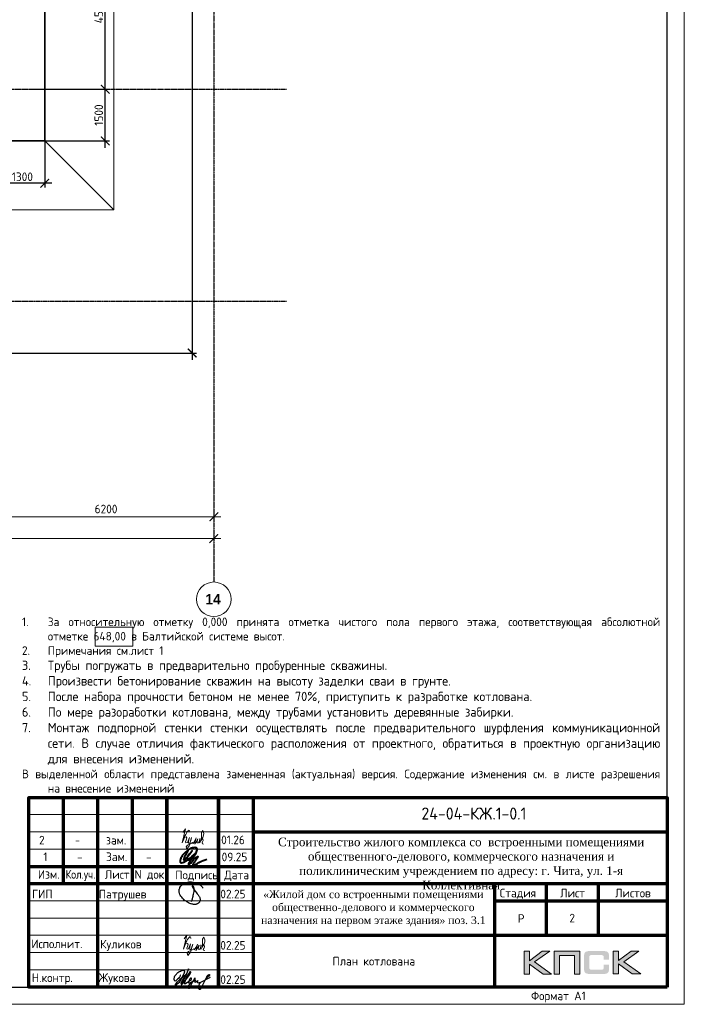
# Model space of a CAD drawing. Header units: millimetres. Extents: x -93479 to 1057970, y -66333 to 172656.
# Tile 11 of 145: x 97238 to 116503, y 1370 to 29920. Entities that reach past the tile are written whole.
import ezdxf
from ezdxf.enums import TextEntityAlignment as Align

# ---------------------------------------------------------------- set-up
doc = ezdxf.new("R2010")
doc.units = ezdxf.units.MM
doc.linetypes.add('______5', pattern=[1100, 800, -100, 100, -100])
doc.linetypes.add('осевая', pattern=[50.8, 31.75, -6.35, 6.35, -6.35])
for name, color, linetype, lineweight in [('Каркасы ригель', 3, 'Continuous', 0), ('Оси', 40, '______5', 18), ('Основная', 7, 'Continuous', 40), ('РАЗМЕРЫ', 7, 'Continuous', 9), ('Рамка', 7, 'Continuous', 70), ('СПДС_РАЗМЕРЫ', 152, 'Continuous', 25), ('Текст', 7, 'Continuous', 25), ('ТОНКИЕ', 7, 'Continuous', 9)]:
    doc.layers.add(name, color=color, linetype=linetype, lineweight=lineweight)
doc.layers.add('Рамка печать', color=7, linetype='Continuous')
doc.layers.add('ТОЛСТЫЕ_ОСНОВНЫЕ', color=6, linetype='Continuous')
doc.styles.add('GOST-2.304_Type-B', font='GOST_Common.ttf')
doc.styles.add('MtXpl_Century Gothic', font='GOTHICB.TTF', dxfattribs={"height": 0.2})
doc.styles.add('style1', font='GOST_Common.ttf', dxfattribs={"height": 500})
doc.styles.add('ГОСТ', font='GOST_Common.ttf')
doc.linetypes.add('084-a Откосы неукрепленные', pattern='A,0.9,[11,Russia-GOST_Topo.shx,S=0.1,R=180,X=0,Y=0],1,[12,Russia-GOST_Topo.shx,S=0.1,R=180,X=0,Y=0],0.1', length=2)
doc.dimstyles.new('СПДС', dxfattribs={"dimscale": 100, "dimtxt": 2.5, "dimasz": 2.5, "dimexe": 1.25, "dimexo": 0, "dimtad": 1, "dimdec": 0, "dimtxsty": 'GOST-2.304_Type-B', "dimblk": 'ARCHTICK', "dimcen": 2.5, "dimdle": 2, "dimadec": 0, "dimazin": 2, "dimtfac": 0.75, "dimtdec": 0, "dimtmove": 1, "dimatfit": 3, "dimfxl": 1, "dimtolj": 1, "dimarcsym": 1})

# ---------------------------------------------------------------- blocks, each defined once
blk = doc.blocks.new('_ArchTick')
at = {"color": 0, "linetype": 'ByBlock', "const_width": 0.15}
blk.add_lwpolyline([(-0.5, -0.5), (0.5, 0.5)], dxfattribs=at)
blk = doc.blocks.new('*D1514')
at = {"layer": 'DEFPOINTS', "color": 0, "ltscale": 100, "transparency": 16777216}
for p in [(97512, 27905), (99718, 27905), (97512, 26405)]:
    blk.add_point(p, dxfattribs=at)
at = {"layer": 'РАЗМЕРЫ', "color": 0, "lineweight": -2, "transparency": 16777216}
for p, q in [((99718, 26205), (99718, 28105)), ((97512, 27905), (99843, 27905)), ((97512, 26405), (99843, 26405))]:
    blk.add_line(p, q, dxfattribs=at)
at = {"layer": 'РАЗМЕРЫ', "color": 0, "lineweight": -2, "ltscale": 100, "transparency": 16777216, "xscale": 250, "yscale": 250, "zscale": 250}
for p, rotation in [((99718, 27905), 90), ((99718, 26405), 270)]:
    blk.add_blockref('_ArchTick', p, dxfattribs=dict(at, rotation=rotation))
at = {"layer": 'РАЗМЕРЫ', "color": 0, "ltscale": 100, "transparency": 16777216, "insert": (99531, 27155), "char_height": 250, "attachment_point": 5, "rotation": 90, "style": 'GOST-2.304_Type-B'}
blk.add_mtext('\\A1;1500', dxfattribs=at)
blk = doc.blocks.new('*D1515')
at = {"layer": 'DEFPOINTS', "color": 0, "ltscale": 100, "transparency": 16777216}
for p in [(96666, 26589), (97966, 26589), (96666, 25178)]:
    blk.add_point(p, dxfattribs=at)
at = {"layer": 'РАЗМЕРЫ', "color": 0, "lineweight": -2, "transparency": 16777216}
for p, q in [((96666, 26589), (96666, 25053)), ((97966, 26589), (97966, 25053)), ((98166, 25178), (96466, 25178))]:
    blk.add_line(p, q, dxfattribs=at)
at = {"layer": 'РАЗМЕРЫ', "color": 0, "lineweight": -2, "ltscale": 100, "transparency": 16777216, "xscale": 250, "yscale": 250, "zscale": 250, "rotation": 180}
blk.add_blockref('_ArchTick', (96666, 25178), dxfattribs=at)
at = {"layer": 'РАЗМЕРЫ', "color": 0, "lineweight": -2, "ltscale": 100, "transparency": 16777216, "xscale": 250, "yscale": 250, "zscale": 250}
blk.add_blockref('_ArchTick', (97966, 25178), dxfattribs=at)
at = {"layer": 'РАЗМЕРЫ', "color": 0, "ltscale": 100, "transparency": 16777216, "insert": (97316, 25366), "char_height": 250, "attachment_point": 5, "style": 'GOST-2.304_Type-B'}
blk.add_mtext('\\A1;1300', dxfattribs=at)
blk = doc.blocks.new('*D1517')
at = {"layer": 'DEFPOINTS', "color": 0, "ltscale": 100, "transparency": 16777216}
for p in [(98762, 32405), (99718, 32405), (99168, 27905)]:
    blk.add_point(p, dxfattribs=at)
at = {"layer": 'РАЗМЕРЫ', "color": 0, "lineweight": -2, "transparency": 16777216}
for p, q in [((99718, 27705), (99718, 32605)), ((98762, 32405), (99843, 32405)), ((99168, 27905), (99843, 27905))]:
    blk.add_line(p, q, dxfattribs=at)
at = {"layer": 'РАЗМЕРЫ', "color": 0, "lineweight": -2, "ltscale": 100, "transparency": 16777216, "xscale": 250, "yscale": 250, "zscale": 250}
for p, rotation in [((99718, 32405), 90), ((99718, 27905), 270)]:
    blk.add_blockref('_ArchTick', p, dxfattribs=dict(at, rotation=rotation))
at = {"layer": 'РАЗМЕРЫ', "color": 0, "ltscale": 100, "transparency": 16777216, "insert": (99531, 30155), "char_height": 250, "attachment_point": 5, "rotation": 90, "style": 'GOST-2.304_Type-B'}
blk.add_mtext('\\A1;4500', dxfattribs=at)
blk = doc.blocks.new('*U1953')
at = {"layer": 'ТОЛСТЫЕ_ОСНОВНЫЕ', "color": 7}
blk.add_lwpolyline([(20, 5), (836, 5), (836, 589), (20, 589)], close=True, dxfattribs=at)
at = {"layer": 'ТОНКИЕ', "color": 7}
blk.add_lwpolyline([(0, 0), (841, 0), (841, 594), (0, 594)], close=True, dxfattribs=at)
at = {"layer": 'Текст', "style": 'style1'}
blk.add_text('Формат А1', height=2.5, dxfattribs=at).set_placement((796.57, 1.2))
blk = doc.blocks.new('*T1533')
at = {"layer": 'Каркасы ригель', "color": 0, "linetype": 'ByBlock', "lineweight": -2}
for p, q in [((0, 0), (1500, 0)), ((0, -1000), (1500, -1000))]:
    blk.add_line(p, q, dxfattribs=at)
at = {"layer": 'Каркасы ригель', "color": 0, "linetype": 'ByBlock', "lineweight": 50}
for p, q in [((0, 0), (0, -1000)), ((1500, 0), (1500, -1000))]:
    blk.add_line(p, q, dxfattribs=at)
at = {"layer": 'Каркасы ригель', "color": 0, "linetype": 'Continuous', "lineweight": 0, "insert": (750, -500), "char_height": 250, "width": 1000, "attachment_point": 5, "style": 'ГОСТ'}
blk.add_mtext('2', dxfattribs=at)
blk = doc.blocks.new('*D1986')
at = {"layer": 'DEFPOINTS', "color": 0, "ltscale": 100, "transparency": 16777216}
for p in [(44213, 73611), (101313, 73611), (101313, 73611)]:
    blk.add_point(p, dxfattribs=at)
at = {"layer": 'СПДС_РАЗМЕРЫ', "color": 0, "lineweight": -2, "transparency": 16777216}
for p, q in [((44213, 73611), (44213, 73736)), ((101313, 73611), (101313, 73736)), ((44013, 73611), (101513, 73611))]:
    blk.add_line(p, q, dxfattribs=at)
at = {"layer": 'СПДС_РАЗМЕРЫ', "color": 0, "lineweight": -2, "ltscale": 100, "transparency": 16777216, "xscale": 250, "yscale": 250, "zscale": 250, "rotation": 180}
blk.add_blockref('_ArchTick', (44213, 73611), dxfattribs=at)
at = {"layer": 'СПДС_РАЗМЕРЫ', "color": 0, "lineweight": -2, "ltscale": 100, "transparency": 16777216, "xscale": 250, "yscale": 250, "zscale": 250}
blk.add_blockref('_ArchTick', (101313, 73611), dxfattribs=at)
at = {"layer": 'СПДС_РАЗМЕРЫ', "color": 0, "ltscale": 100, "transparency": 16777216, "insert": (72731, 73837), "char_height": 250, "attachment_point": 5, "style": 'GOST-2.304_Type-B'}
blk.add_mtext('\\A1;57100', dxfattribs=at)
blk = doc.blocks.new('*D2009')
at = {"layer": 'DEFPOINTS', "color": 0, "ltscale": 100, "transparency": 16777216}
for p in [(95113, 74242), (101313, 74242), (101313, 74242)]:
    blk.add_point(p, dxfattribs=at)
at = {"layer": 'СПДС_РАЗМЕРЫ', "color": 0, "lineweight": -2, "transparency": 16777216}
for p, q in [((94913, 74242), (101513, 74242)), ((95113, 74242), (95113, 74367)), ((101313, 74242), (101313, 74367))]:
    blk.add_line(p, q, dxfattribs=at)
at = {"layer": 'СПДС_РАЗМЕРЫ', "color": 0, "lineweight": -2, "ltscale": 100, "transparency": 16777216, "xscale": 250, "yscale": 250, "zscale": 250, "rotation": 180}
blk.add_blockref('_ArchTick', (95113, 74242), dxfattribs=at)
at = {"layer": 'СПДС_РАЗМЕРЫ', "color": 0, "lineweight": -2, "ltscale": 100, "transparency": 16777216, "xscale": 250, "yscale": 250, "zscale": 250}
blk.add_blockref('_ArchTick', (101313, 74242), dxfattribs=at)
at = {"layer": 'СПДС_РАЗМЕРЫ', "color": 0, "ltscale": 100, "transparency": 16777216, "insert": (98188, 74468), "char_height": 250, "attachment_point": 5, "style": 'GOST-2.304_Type-B'}
blk.add_mtext('\\A1;6200', dxfattribs=at)
blk = doc.blocks.new('*D1536')
at = {"layer": 'DEFPOINTS', "color": 0, "ltscale": 100, "transparency": 16777216}
for p in [(100416, 53335), (79062, 20255), (102238, 20255)]:
    blk.add_point(p, dxfattribs=at)
at = {"layer": 'РАЗМЕРЫ', "color": 0, "lineweight": -2, "transparency": 16777216}
for p, q in [((102238, 53535), (102238, 20055)), ((100416, 53335), (102363, 53335)), ((79062, 20255), (102363, 20255))]:
    blk.add_line(p, q, dxfattribs=at)
at = {"layer": 'РАЗМЕРЫ', "color": 0, "lineweight": -2, "ltscale": 100, "transparency": 16777216, "xscale": 250, "yscale": 250, "zscale": 250}
for p, rotation in [((102238, 53335), 90), ((102238, 20255), 270)]:
    blk.add_blockref('_ArchTick', p, dxfattribs=dict(at, rotation=rotation))
at = {"layer": 'РАЗМЕРЫ', "color": 0, "ltscale": 100, "transparency": 16777216, "insert": (102050, 36795), "char_height": 250, "attachment_point": 5, "rotation": 90, "style": 'GOST-2.304_Type-B'}
blk.add_mtext('\\A1;33080', dxfattribs=at)
blk = doc.blocks.new('яяя')
at = {"lineweight": 30}
for points in [[(345424, 110432), (345425, 110410), (345424, 110397), (345417, 110379), (345406, 110350), (345390, 110319), (345357, 110275), (345310, 110221), (345265, 110176), (345198, 110110), (345161, 110077), (345133, 110066), (345116, 110066), (345102, 110075), (345090, 110091), (345082, 110115), (345074, 110146), (345066, 110182), (345064, 110206), (345067, 110234), (345077, 110278), (345095, 110320), (345114, 110361), (345134, 110395), (345159, 110428), (345195, 110469), (345228, 110506), (345284, 110560), (345331, 110595), (345379, 110625), (345435, 110648), (345486, 110670), (345532, 110686), (345573, 110696), (345605, 110698), (345621, 110695), (345635, 110687), (345648, 110671), (345656, 110649), (345659, 110625), (345659, 110583), (345656, 110553), (345647, 110523), (345635, 110489), (345387, 110033), (345349, 109985), (345311, 109948), (345247, 109889), (345209, 109858), (345192, 109844), (345180, 109837), (345157, 109833), (345150, 109835), (345140, 109842), (345135, 109856), (345138, 109881), (345148, 109892), (345183, 109930), (345267, 110024), (345343, 110105), (345455, 110213), (345617, 110343), (345775, 110456), (345811, 110526), (345838, 110607), (345890, 110740), (345902, 110771), (345698, 110295), (345672, 110226), (345626, 110132), (345572, 110032), (345518, 109953), (345481, 109918), (345497, 110001), (345567, 110147), (345655, 110301), (345760, 110442)], [(345481, 109918), (345476, 109896), (345475, 109874), (345485, 109861), (345506, 109866), (345539, 109891), (345632, 109983), (345968, 110450), (346022, 110527), (346029, 110560), (346027, 110579), (346026, 110590), (346010, 110605), (345993, 110609), (345975, 110601), (345962, 110584), (345954, 110562), (345857, 110421), (345783, 110292), (345741, 110183), (345701, 110079), (345665, 109985), (345660, 109952), (345666, 109929), (345669, 109915), (345682, 109910), (345702, 109914), (345735, 109941), (345846, 110007), (346065, 110160), (346075, 110193), (346070, 110217), (346066, 110236), (346052, 110241), (346030, 110241), (346007, 110228), (345978, 110203), (345960, 110164), (345892, 110010), (345895, 109986), (345904, 109966), (345925, 109964), (345969, 109968), (346045, 110000), (346218, 110114), (346261, 110154), (346280, 110184), (346282, 110210), (346278, 110225), (346263, 110229), (346241, 110222), (346220, 110198), (346162, 110049), (345989, 109904), (345932, 109849), (345906, 109805), (345891, 109739), (345890, 109690), (345899, 109652), (345924, 109647), (345956, 109655), (345980, 109674), (346058, 109838), (346158, 110046), (346261, 110098), (346314, 110120), (346292, 110079), (346269, 110036), (346261, 110008), (346267, 109998), (346293, 109998), (346363, 110039), (346445, 110095), (346421, 110068), (346414, 110040), (346407, 110011), (346416, 109990), (346466, 109972), (346509, 109977), (346574, 109984), (347172, 110293)], [(346586, 109971), (346543, 109917), (346509, 109873), (346489, 109825), (346475, 109767), (346472, 109710), (346478, 109675), (346485, 109641), (346501, 109621), (346517, 109602), (346542, 109589), (346568, 109592), (346605, 109620), (346680, 109731), (346736, 109842), (346865, 110115), (346962, 110290), (346969, 110318), (346979, 110360), (347013, 110403), (347056, 110434), (347091, 110450), (347109, 110450), (347121, 110434), (347115, 110405), (347072, 110355), (347012, 110307), (346924, 110222)]]:
    blk.add_lwpolyline(points, dxfattribs=at)
blk = doc.blocks.new('Из_буфера32210')
at = {"color": 7, "lineweight": 25}
blk.add_lwpolyline([(357, 84), (386, 160), (399, 213), (405, 239), (412, 268), (420, 299), (427, 339), (434, 380), (437, 414), (438, 442), (436, 466), (430, 489), (425, 504), (417, 519), (409, 531), (405, 535), (403, 536), (400, 539), (394, 541), (387, 543), (383, 542), (379, 539), (377, 534), (377, 528), (379, 523), (438, 428), (470, 382), (484, 365), (504, 341), (528, 310), (551, 280), (562, 264), (575, 247), (582, 235), (589, 220), (599, 198), (606, 184), (610, 167), (611, 155), (612, 143), (611, 127), (609, 116), (603, 96), (596, 82), (588, 69), (579, 56), (563, 43), (551, 34), (539, 25), (524, 16), (511, 10), (494, 5), (481, 3), (456, 0), (432, 1), (415, 3), (396, 6), (375, 11), (355, 19), (336, 24), (310, 31), (293, 39), (269, 53), (243, 69), (223, 80), (202, 93), (180, 109), (152, 128), (126, 152), (98, 182), (77, 211), (52, 241), (32, 266), (20, 293), (8, 329), (3, 348), (1, 373), (0, 393), (1, 417), (6, 440), (13, 454), (20, 476), (26, 497), (38, 517), (47, 529), (60, 548), (75, 563), (95, 581), (115, 593), (135, 606), (161, 618), (187, 628), (213, 638), (251, 647), (282, 653), (319, 655), (353, 655), (384, 652), (418, 648), (460, 641), (503, 628), (544, 611), (579, 594), (611, 573), (639, 545), (666, 515), (679, 496), (694, 471)], dxfattribs=at)
blk = doc.blocks.new('Из_буфера32301')
for p, q in [((42, 333), (101, 425)), ((101, 425), (119, 462)), ((119, 462), (146, 506)), ((146, 506), (173, 531)), ((173, 531), (195, 548)), ((195, 548), (217, 511)), ((217, 511), (215, 494))]:
    blk.add_line(p, q)
blk.add_lwpolyline([(20, 486), (94, 590), (0, 183), (42, 289), (62, 341), (111, 353), (136, 331), (114, 264), (94, 212), (104, 183), (148, 195), (208, 336), (198, 294), (180, 230), (180, 173), (222, 173), (247, 254), (267, 333), (200, 94), (128, 0), (111, 69), (148, 114), (235, 156), (299, 195), (311, 165), (361, 237), (403, 331), (366, 180), (361, 143), (452, 299), (422, 188), (422, 180), (469, 178), (499, 254), (504, 309), (494, 190), (506, 178), (558, 294), (600, 341), (618, 402), (623, 452), (593, 536), (556, 479), (556, 343), (546, 274), (531, 232), (573, 289), (598, 301), (608, 249), (590, 207), (576, 178), (581, 153), (615, 146)])
blk = doc.blocks.new('Из_буфера10157')
at = {"layer": 'Рамка печать', "lineweight": 20}
h = blk.add_hatch(color=256, dxfattribs=at)
h.paths.add_polyline_path([(15100, 1104), (14876, 1104), (14509, 828), (14509, 1104), (14354, 1104), (14354, 442), (14509, 442), (14509, 732), (14906, 442), (15154, 442), (14660, 792)])
h.paths.add_polyline_path([(15378, 979), (15817, 979), (15817, 442), (15971, 442), (15971, 1104), (15807, 1104), (15224, 1104), (15224, 947), (15224, 442), (15378, 442)])
h.paths.add_polyline_path([(17092, 1107), (16937, 1107), (16937, 444), (17092, 444), (17092, 736), (17489, 444), (17737, 444), (17243, 795), (17683, 1107), (17459, 1107), (17092, 831)])
blk.add_hatch(color=256, dxfattribs=at).paths.add_polyline_path([(16807, 1033), (16805, 1041), (16803, 1047), (16799, 1053), (16796, 1059), (16792, 1064), (16788, 1069), (16784, 1074), (16780, 1078), (16775, 1081), (16769, 1085), (16763, 1089), (16756, 1091), (16750, 1094), (16742, 1097), (16735, 1099), (16717, 1102), (16698, 1105), (16677, 1106), (16654, 1107), (16258, 1107), (16235, 1106), (16215, 1105), (16195, 1102), (16178, 1099), (16170, 1096), (16162, 1094), (16156, 1091), (16149, 1088), (16143, 1085), (16137, 1081), (16132, 1078), (16128, 1074), (16124, 1069), (16120, 1064), (16116, 1059), (16113, 1053), (16110, 1047), (16107, 1040), (16104, 1033), (16102, 1026), (16099, 1010), (16096, 992), (16094, 972), (16094, 950), (16094, 602), (16094, 580), (16096, 560), (16099, 542), (16102, 525), (16104, 518), (16107, 511), (16110, 504), (16113, 498), (16116, 493), (16120, 487), (16124, 482), (16128, 478), (16132, 474), (16138, 470), (16143, 467), (16149, 463), (16156, 460), (16163, 458), (16170, 455), (16178, 453), (16195, 449), (16215, 447), (16236, 445), (16258, 444), (16654, 444), (16677, 445), (16698, 446), (16717, 449), (16734, 452), (16742, 455), (16750, 457), (16756, 460), (16763, 463), (16769, 466), (16775, 470), (16780, 474), (16784, 478), (16788, 482), (16792, 487), (16796, 492), (16799, 498), (16803, 504), (16805, 510), (16807, 518), (16810, 525), (16814, 542), (16816, 559), (16818, 580), (16818, 602), (16818, 711), (16664, 711), (16664, 622), (16664, 616), (16663, 610), (16662, 604), (16660, 599), (16658, 594), (16656, 590), (16654, 586), (16650, 583), (16647, 579), (16643, 576), (16638, 574), (16633, 572), (16628, 571), (16622, 570), (16616, 570), (16610, 569), (16291, 569), (16286, 570), (16281, 570), (16277, 572), (16273, 574), (16269, 577), (16265, 580), (16262, 583), (16259, 587), (16256, 591), (16254, 595), (16252, 600), (16251, 605), (16249, 615), (16248, 624), (16248, 942), (16248, 948), (16249, 953), (16250, 958), (16252, 963), (16253, 967), (16255, 970), (16258, 974), (16260, 977), (16264, 980), (16267, 982), (16271, 984), (16275, 986), (16280, 987), (16285, 988), (16290, 989), (16296, 989), (16610, 989), (16616, 989), (16622, 988), (16628, 986), (16632, 985), (16637, 983), (16642, 981), (16646, 978), (16649, 975), (16653, 971), (16656, 967), (16658, 963), (16660, 958), (16662, 953), (16663, 948), (16664, 942), (16664, 935), (16664, 863), (16818, 863), (16818, 950), (16818, 972), (16816, 992), (16814, 1010), (16810, 1026)])
at = {"layer": 'Основная', "color": 7, "ltscale": 100}
blk.add_spline([(4615, 4023), (4546, 3896), (4489, 3774), (4489, 3746), (4524, 3764), (4621, 3869), (4733, 4017), (4652, 3913), (4590, 3818), (4597, 3757), (4657, 3762), (4735, 3828), (4827, 3937), (4878, 4041), (4871, 4089), (4787, 4105), (4713, 4094), (4583, 4009), (4466, 3900), (4408, 3802), (4387, 3730), (4388, 3683), (4429, 3665), (4497, 3688), (4685, 3814), (4839, 3941), (4683, 3730), (4628, 3633), (4628, 3614), (4661, 3631), (4755, 3729), (4880, 3844), (4899, 3848), (4882, 3806), (4805, 3694), (4757, 3607), (4764, 3588), (4800, 3597), (4963, 3696), (5158, 3774)], degree=3, dxfattribs=at)
at = {"layer": 'Рамка', "color": 7}
for p, q in [((1000, 3064), (1000, 5564)), ((3000, 3064), (3000, 5564)), ((6500, 4564), (18500, 4564)), ((0, 3564), (6500, 3564)), ((0, 3064), (18500, 3064)), ((15000, 3064), (15000, 1564)), ((16500, 3064), (16500, 1564)), ((13500, 2564), (18500, 2564)), ((13500, 2564), (18500, 2564)), ((6500, 1564), (18500, 1564))]:
    blk.add_line(p, q, dxfattribs=at)
at = {"layer": 'Рамка'}
for p, q in [((2000, 64), (2000, 5564)), ((4000, 64), (4000, 5564)), ((4000, 5564), (4000, 64)), ((5500, 5564), (5500, 64)), ((5500, 64), (5500, 5564)), ((6500, 5564), (6500, 64)), ((13500, 3064), (13500, 64))]:
    blk.add_line(p, q, dxfattribs=at)
at = {"layer": 'Рамка', "color": 7, "lineweight": 15}
for p, q in [((0, 5064), (6500, 5064)), ((0, 4564), (6500, 4564)), ((0, 4064), (6500, 4064)), ((0, 2564), (6500, 2564)), ((0, 2064), (6500, 2064)), ((0, 1564), (6500, 1564)), ((0, 1064), (6500, 1064)), ((0, 564), (6500, 564))]:
    blk.add_line(p, q, dxfattribs=at)
at = {"layer": 'Рамка'}
blk.add_lwpolyline([(18500, 64), (0, 64), (0, 5564), (18500, 5564)], close=True, dxfattribs=at)
at = {"layer": 'Рамка печать', "lineweight": 20}
for points in [[(14354, 442), (14354, 1104), (14509, 1104), (14509, 828), (14876, 1104), (15100, 1104), (14660, 792), (15154, 442), (14906, 442), (14509, 732), (14509, 442), (14354, 442)], [(15378, 442), (15378, 979), (15817, 979), (15817, 442), (15971, 442), (15971, 1104), (15807, 1104), (15224, 1104), (15224, 947), (15224, 442), (15378, 442)], [(16937, 444), (16937, 1107), (17092, 1107), (17092, 831), (17459, 1107), (17683, 1107), (17243, 795), (17737, 444), (17489, 444), (17092, 736), (17092, 444), (16937, 444)]]:
    blk.add_lwpolyline(points, close=True, dxfattribs=at)
at = {"color": 1, "ltscale": 100}
for name, p in [('Из_буфера32210', (4355, 2458)), ('Из_буфера32301', (4482, 978))]:
    blk.add_blockref(name, p, dxfattribs=at)
at = {"color": 2, "lineweight": 60, "xscale": 0.5, "yscale": 0.5, "zscale": 0.5}
blk.add_blockref('яяя', (-168321, -54795), dxfattribs=at)
at = {"layer": 'Текст', "color": 7, "style": 'ГОСТ'}
blk.add_text('24-04-КЖ.1-0.1', height=350, dxfattribs=at).set_placement((12901, 5095), align=Align.MIDDLE_CENTER)
for s, p in [('1', (421, 3718)), ('-', (1397, 3706)), ('Зам.', (2237, 3718)), ('-', (3397, 3706)), ('09.25', (5588, 3711)), ('Изм.', (263, 3205)), ('Лист', (2202, 3202)), ('N док.', (3065, 3205)), ('Подпись', (4243, 3190)), ('Дата', (5665, 3190)), ('Стадия', (13650, 2664)), ('Лист', (15400, 2664)), ('Листов', (16992, 2664)), ('Р', (14172, 1926))]:
    blk.add_text(s, height=250, dxfattribs=at).set_placement(p)
at = {"layer": 'Текст', "color": 7, "style": 'ГОСТ', "width": 0.9}
blk.add_text('Кол.уч.', height=250, dxfattribs=at).set_placement((1065, 3206))
at = {"layer": 'Текст', "color": 7, "style": 'ГОСТ'}
for s, width, gutter_width, heights, insert, char_height, attachment_point in [('\\pxqc;{\\fTimes New Roman|b0|i0|c204|p18;\\C256;Строительство жилого комплекса со  встроенными помещениями общественного-делового, коммерческого назначения и поликлиническим учреждением по адресу: г. Чита, ул. 1-я Коллективная}', 11543.07, 12.5, [0], (6759, 4397), 250, 1), ('\\pxqc;{\\fTimes New Roman|b0|i0|c204|p18;\\C256;«Жилой дом со встроенными помещениями общественно-делового и коммерческого назначения на первом этаже здания» поз. 3.1}', 7000, 12.5, [1500], (6486, 2867), 225, 1), ('{\\C256;Куликов}', 2000, 1250, [0], (2068, 1114), 250, 7)]:
    blk.add_mtext_dynamic_manual_height_columns(s, width=width, gutter_width=gutter_width, heights=heights, dxfattribs=dict(at, insert=insert, char_height=char_height, attachment_point=attachment_point))
at = {"layer": 'Текст', "color": 7, "char_height": 250, "attachment_point": 7, "style": 'ГОСТ'}
for s, insert in [('ГИП', (93, 2637)), ('Патрушев', (2029, 2564)), ('02.25', (5550, 2637)), ('Исполнит.', (73, 1191)), ('02.25', (5550, 1149)), ('Н.контр.', (87, 142)), ('Жукова', (2023, 142)), ('02.25', (5550, 156))]:
    blk.add_mtext(s, dxfattribs=dict(at, insert=insert))
blk = doc.blocks.new('11')
at = {"layer": 'ТОНКИЕ'}
for p, q in [((48016, 66806), (48038, 66823)), ((48038, 66823), (48060, 66786)), ((47885, 66608), (47944, 66700)), ((47944, 66700), (47962, 66737)), ((47962, 66737), (47989, 66781)), ((47989, 66781), (48016, 66806)), ((48060, 66786), (48058, 66769))]:
    blk.add_line(p, q, dxfattribs=at)
blk.add_lwpolyline([(47863, 66761), (47937, 66865), (47843, 66458), (47885, 66564), (47905, 66616), (47954, 66628), (47979, 66606), (47957, 66539), (47937, 66487), (47947, 66458), (47991, 66470), (48051, 66611), (48041, 66569), (48023, 66505), (48023, 66448), (48065, 66448), (48090, 66529), (48110, 66608), (48043, 66369), (47972, 66275), (47954, 66344), (47991, 66389), (48078, 66431), (48142, 66470), (48154, 66441), (48204, 66512), (48246, 66606), (48209, 66455), (48204, 66418), (48295, 66574), (48265, 66463), (48265, 66455), (48312, 66453), (48342, 66529), (48347, 66584), (48337, 66465), (48349, 66453), (48401, 66569), (48443, 66616), (48461, 66678), (48466, 66727), (48436, 66811), (48399, 66754), (48399, 66618), (48389, 66549), (48374, 66507), (48416, 66564), (48441, 66576), (48451, 66524), (48433, 66482), (48419, 66453), (48424, 66428), (48458, 66421)], dxfattribs=at)
blk = doc.blocks.new('оси котлован')
at = {"color": 7, "linetype": 'ByBlock', "lineweight": -2}
blk.add_circle((101312.6, 71851.4), 500, dxfattribs=at)
at = {"layer": 'Оси', "color": 7, "linetype": 'осевая', "lineweight": 25, "transparency": 33554687}
for p, q in [((101313.1, 116798.8), (101313.1, 72367.2)), ((34980.8, 86640.5), (103420.2, 86640.5)), ((34980.8, 80490.5), (103420.2, 80490.5))]:
    blk.add_line(p, q, dxfattribs=at)
at = {"layer": 'Оси', "color": 7, "lineweight": 25, "transparency": 33554687, "style": 'MtXpl_Century Gothic'}
blk.add_text('14', height=300, dxfattribs=at).set_placement((101066.8, 71701.4))
at = {"layer": 'СПДС_РАЗМЕРЫ', "color": 7}
for base, p1, p2, picture, middle in [((101313.1, 74242.4), (95113.1, 74242.4), (101313.1, 74242.4), '*D2009', (98187.9, 74242.4)), ((101313.1, 73611.2), (44213.2, 73611.2), (101313.1, 73611.2), '*D1986', (72730.6, 73611.2))]:
    dim = blk.add_linear_dim(base=base, p1=p1, p2=p2, dimstyle='СПДС', override={"dimgap": 1}, dxfattribs=at)
    dim.commit()
    dim.dimension.update_dxf_attribs({"geometry": picture, "text_midpoint": middle, "dimtype": 160})

msp = doc.modelspace()

# ---------------------------------------------------------------- linework, layer by layer
at = {"layer": 'РАЗМЕРЫ', "color": 7, "linetype": '084-a Откосы неукрепленные', "ltscale": 5}
msp.add_lwpolyline([(65712.7, 53804.7), (89616.4, 53804.7), (89616.4, 55334.7), (99383, 55334.7), (102416.4, 55334.7), (102416.4, 53804.7), (105366.4, 53804.7), (105366.4, 30404.7), (99966.4, 30404.7), (99966.4, 24404.7), (96366.4, 24404.7), (96366.4, 18254.7), (64784.6, 18254.7)], dxfattribs=at)
at = {"layer": 'РАЗМЕРЫ', "color": 7, "lineweight": 35, "extrusion": (0, 0, -1)}
msp.add_lwpolyline([(-63712.7, 51804.7), (-91616.4, 51804.7), (-91616.4, 53334.7), (-99383, 53334.7), (-100416.4, 53334.7), (-100416.4, 51804.7), (-104366.4, 51804.7), (-104366.4, 32404.7), (-97966.4, 32404.7), (-97966.4, 26404.7), (-94366.4, 26404.7), (-94366.4, 20254.7), (-66771.5, 20254.7)], dxfattribs=at)
at = {"layer": 'РАЗМЕРЫ', "color": 7}
msp.add_lwpolyline([(97966.4, 26404.7), (99966.4, 24404.7)], dxfattribs=at)
at = {"layer": 'РАЗМЕРЫ', "color": 7, "ltscale": 100}
msp.add_lwpolyline([(99428.1, 11751.3), (100514.5, 11751.3), (100514.5, 12306.9), (99428.1, 12306.9)], close=True, dxfattribs=at)

# ---------------------------------------------------------------- block references
at = {"color": 7, "xscale": 100, "yscale": 100, "zscale": 100}
msp.add_blockref('*U1953', (32403.5, 1370.5), dxfattribs=at)
msp.add_blockref('*T1533', (112503.5, 4370.5))
at = {"layer": 'РАЗМЕРЫ', "color": 7}
msp.add_blockref('оси котлован', (1553.2, -58735.8), dxfattribs=at)
at = {"layer": 'РАЗМЕРЫ', "color": 7, "ltscale": 100}
msp.add_blockref('Из_буфера10157', (97503.5, 1806.6), dxfattribs=at)
at = {"layer": 'ТОНКИЕ'}
msp.add_blockref('11', (54108.7, -60404.6), dxfattribs=at)

# ---------------------------------------------------------------- texts
at = {"color": 7, "ltscale": 100, "insert": (95803.8, 12585.4), "char_height": 250, "attachment_point": 1, "style": 'ГОСТ'}
msp.add_mtext_dynamic_manual_height_columns('\\pxi-3.0000,l9.0000qjsm1.0000,t9.0000;1.^IЗа относительную отметку 0,000 принята отметка чистого пола первого этажа, соответствующая абсолютной отметке 648,00 в Балтийской системе высот.\\P2.^IПримечания см.лист 1\\P{\\H1.0833x;3.^IТрубы погружать в предварительно пробуренные скважины.\\P4.^IПроизвести бетонирование скважин на высоту заделки сваи в грунте.\\P5.^IПосле набора прочности бетоном не менее 70%, приступить к разработке котлована.\\P6.^IПо мере разоработки котлована, между трубами установить деревянные забирки.\\P7.^IМонтаж подпорной стенки стенки осуществлять после предварительного шурфления коммуникационной сети. В случае отличия фактического расположения от проектного, обратиться в проектную организацию для внесения изменений.\\P\\pi0.0000,l6.0000;}В выделенной области представлена замененная (актуальная) версия. Содержание изменения см. в листе разрешения на внесение изменений', width=19942.663, gutter_width=12.5, heights=[0], dxfattribs=at)
at = {"layer": 'Текст', "color": 7, "style": 'ГОСТ'}
for s, p in [('2', (97800.9, 6006.8)), ('зам.', (99739.8, 6004.1)), ('01.26', (103077.9, 6011.8))]:
    msp.add_text(s, height=250, dxfattribs=at).set_placement(p)
at = {"layer": 'Текст', "color": 7, "style": 'ГОСТ', "width": 0.9}
msp.add_text('-', height=250, dxfattribs=at).set_placement((98842.2, 6008.3))
at = {"layer": 'Текст', "color": 7, "insert": (104003.5, 3370.5), "char_height": 250, "attachment_point": 1, "style": 'ГОСТ'}
msp.add_mtext_dynamic_manual_height_columns('\\pxsm1.5,qc;\\PПлан котлована', width=7000, gutter_width=12.5, heights=[1500], dxfattribs=at)

# ---------------------------------------------------------------- dimensions: what is measured, and where the dimension line sits
at = {"layer": 'РАЗМЕРЫ', "color": 7}
for base, p1, p2, picture, middle in [((102238.1, 20254.7), (100416.4, 53334.7), (79062.4, 20254.7), '*D1536', (102050.5, 36794.7)), ((99718.4, 32404.7), (99167.9, 27904.7), (98762.2, 32404.7), '*D1517', (99530.8, 30154.7)), ((99718.4, 27904.7), (97511.8, 26404.7), (97511.8, 27904.7), '*D1514', (99530.8, 27154.7))]:
    dim = msp.add_linear_dim(base=base, p1=p1, p2=p2, angle=90, dimstyle='СПДС', dxfattribs=at)
    dim.commit()
    dim.dimension.update_dxf_attribs({"geometry": picture, "text_midpoint": middle})
dim = msp.add_linear_dim(base=(96666.3, 25177.9), p1=(97966.4, 26588.9), p2=(96666.3, 26588.9), dimstyle='СПДС', dxfattribs=at)
dim.commit()
dim.dimension.update_dxf_attribs({"geometry": '*D1515', "text_midpoint": (97316.3, 25365.5)})

doc.saveas('drawing.dxf')
